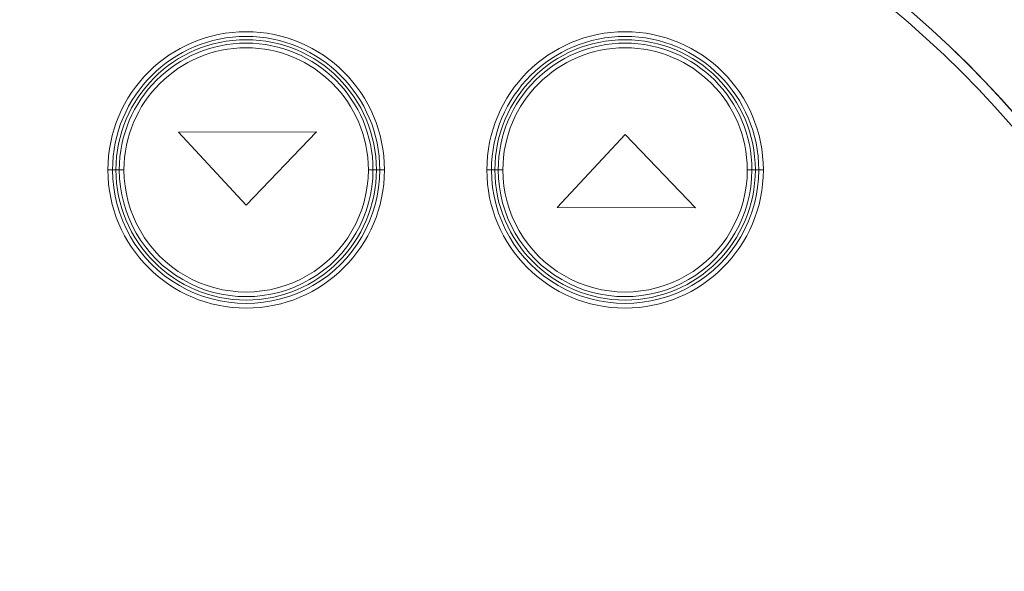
# Model space of a CAD drawing. Header units: centimetres. Extents: x -122 to 72759, y 3298 to 43172.
# Tile 149 of 243: x 30475.11 to 30478.3, y 17229.49 to 17231.27. Entities that reach past the tile are written whole.
import ezdxf
from ezdxf import colors
from ezdxf.entities.mleader import LeaderData, LeaderLine
from ezdxf.math import Vec2, Vec3

# ---------------------------------------------------------------- set-up
doc = ezdxf.new("R2010")
doc.units = ezdxf.units.CM
doc.header["$MEASUREMENT"] = 0
doc.layers.get('0').update_dxf_attribs({"lineweight": 5})
doc.layers.add('IS_ARMATURA', color=7, linetype='Continuous', lineweight=9)
doc.layers.add('IS_INSTAL GAZ_Opis', color=7, linetype='Continuous', lineweight=5)
doc.styles.add('Arial-sanit', font='arial.ttf')

# ---------------------------------------------------------------- blocks, each defined once
blk = doc.blocks.new('G$CD5DA571F')
at = {"color": 0, "linetype": 'Continuous', "lineweight": 0}
for p, q in [((-4.47, 16.57), (-4.47, 16.72)), ((-4.47, 16.46), (-4.47, 16.57)), ((-4.47, 16.35), (-4.47, 16.46)), ((-4.47, 16.2), (-4.47, 16.35)), ((-5.616, 12.25), (-3.239, 14.523)), ((-3.239, 14.523), (-3.252, 10.058)), ((-3.252, 10.058), (-5.616, 12.25)), ((-4.47, 8.3), (-4.47, 8.15)), ((-4.47, 8.15), (-4.47, 8.04)), ((-4.47, 8.04), (-4.47, 7.93)), ((-4.47, 7.93), (-4.47, 7.78)), ((-4.47, 4.32), (-4.47, 4.47)), ((-4.47, 4.21), (-4.47, 4.32)), ((-4.47, 4.1), (-4.47, 4.21)), ((-4.47, 3.95), (-4.47, 4.1)), ((-5.702, 2.273), (-5.688, -2.192)), ((-5.702, 2.273), (-3.325, 0)), ((-3.325, 0), (-5.688, -2.192)), ((-4.47, -3.95), (-4.47, -4.1)), ((-4.47, -4.1), (-4.47, -4.21)), ((-4.47, -4.21), (-4.47, -4.32)), ((-4.47, -4.32), (-4.47, -4.47))]:
    blk.add_line(p, q, dxfattribs=at)
blk.add_circle((-21, 1), 174.337)
at = {"color": 0, "linetype": 'Continuous', "lineweight": 0, "extrusion": (0, 1.83697e-16, -1)}
for centre, radius, start, end in [((-15.431, -0.005), 39.5, 22.2295, 67.7705), ((-15.431, -0.005), 39, 22.2295, 67.7705), ((-15.431, -0.005), 38.28, 21.2387, 68.7613), ((-15.431, -0.005), 36.395, 21.9469, 68.0531), ((4.47, 12.25), 4.47, 270, 90), ((4.47, 12.25), 4.47, 90, 270), ((4.47, 12.25), 4.21, 270, 90), ((4.47, 12.25), 4.21, 90, 270), ((4.47, 0), 4.47, 270, 90), ((4.47, 0), 4.47, 90, 270), ((4.47, 0), 4.21, 270, 90), ((4.47, 0), 4.21, 90, 270)]:
    blk.add_arc(centre, radius, start, end, dxfattribs=at)
at = {"color": 0, "linetype": 'Continuous', "lineweight": 0}
for centre, radius, start, end in [((15.431, -0.005), 37.876, 111.3545, 158.6455), ((15.431, -0.005), 32.995, 90, 270), ((15.431, -0.005), 32.991, 90, 270), ((15.48, 0), 32.7, 90, 270), ((-4.47, 12.25), 4.32, 90, 270), ((-4.47, 12.25), 4.32, 270, 90), ((-4.47, 12.25), 4.1, 90, 270), ((-4.47, 12.25), 4.1, 270, 90), ((-4.47, 12.25), 3.95, 90, 270), ((-4.47, 12.25), 3.95, 270, 90), ((-4.47, 0), 4.32, 90, 270), ((-4.47, 0), 4.32, 270, 90), ((-4.47, 0), 4.1, 90, 270), ((-4.47, 0), 3.95, 90, 270), ((-4.47, 0), 4.1, 270, 90), ((-4.47, 0), 3.95, 270, 90)]:
    blk.add_arc(centre, radius, start, end, dxfattribs=at)
blk = doc.blocks.new('_Closed')
at = {"color": 0, "linetype": 'ByBlock', "lineweight": -2}
for p, q in [((-1, 0.16667), (0, 0)), ((-1, 0.16667), (-1, -0.16667)), ((0, 0), (-1, -0.16667)), ((0, 0), (-1, 0))]:
    blk.add_line(p, q, dxfattribs=at)

msp = doc.modelspace()

# ---------------------------------------------------------------- block references
at = {"layer": 'IS_ARMATURA', "xscale": 0.1, "yscale": 0.1, "zscale": 0.1, "rotation": 270.0000000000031}
msp.add_blockref('G$CD5DA571F', (30475.84418, 17230.33668), dxfattribs=at)

# ---------------------------------------------------------------- leaders
at = {"layer": 'IS_INSTAL GAZ_Opis'}
ml = msp.add_multileader_mtext('Standard', dxfattribs=at)
ml.set_content('{\\fArial Narrow|b0|i0|c238|p34;Kanał nawiewny "Z"  %%c 1\\FAaa.shx|c238;\x81\\fArial Narrow|b0|i0|c238|p34;2,5 cm, \\Pzewn. kratka+2,0 m nad ziemią\\Pzakończony nie niżej \\Pniż 30 cm nad posadzką}', color=256, style='Arial-sanit')
ml.set_leader_properties(color=256, linetype='ByLayer', lineweight=-1)
ml.set_arrow_properties(name='CLOSED')
ml.build(insert=Vec2(0, 0))
ml.multileader.update_dxf_attribs({"text_left_attachment_type": 6, "text_right_attachment_type": 6, "arrow_head_size": 5})
ctx = ml.context
ctx.base_point, ctx.char_height, ctx.arrow_head_size, ctx.plane_origin = Vec3(30289.70064, 17549.8276), 15, 5, Vec3(30834.38378, 18013.07144)
ctx.left_attachment, ctx.right_attachment = 6, 6
notes = []
notes.append((ctx, [(0, (1, 1, 0), (30547.937, 17549.8276), (-1, 0), 8, [(0, [(30465.7128, 17398.76117)], 0, [])])]))
ctx.mtext.insert, ctx.mtext.defined_height, ctx.mtext.flow_direction = Vec3(30291.70064, 17569.72869), 36, 5
for ctx, leaders in notes:
    for number, flags, end, landing, length, lines in leaders:
        leader = LeaderData()
        leader.index, (leader.has_last_leader_line, leader.has_dogleg_vector, leader.attachment_direction) = number, flags
        leader.last_leader_point, leader.dogleg_vector, leader.dogleg_length = Vec3(end), Vec3(landing), length
        for number, points, colour, breaks in lines:
            line = LeaderLine()
            line.index, line.vertices, line.color, line.breaks = number, Vec3.list(points), colors.encode_raw_color(colour), breaks
            leader.lines.append(line)
        ctx.leaders.append(leader)

doc.saveas('drawing.dxf')
